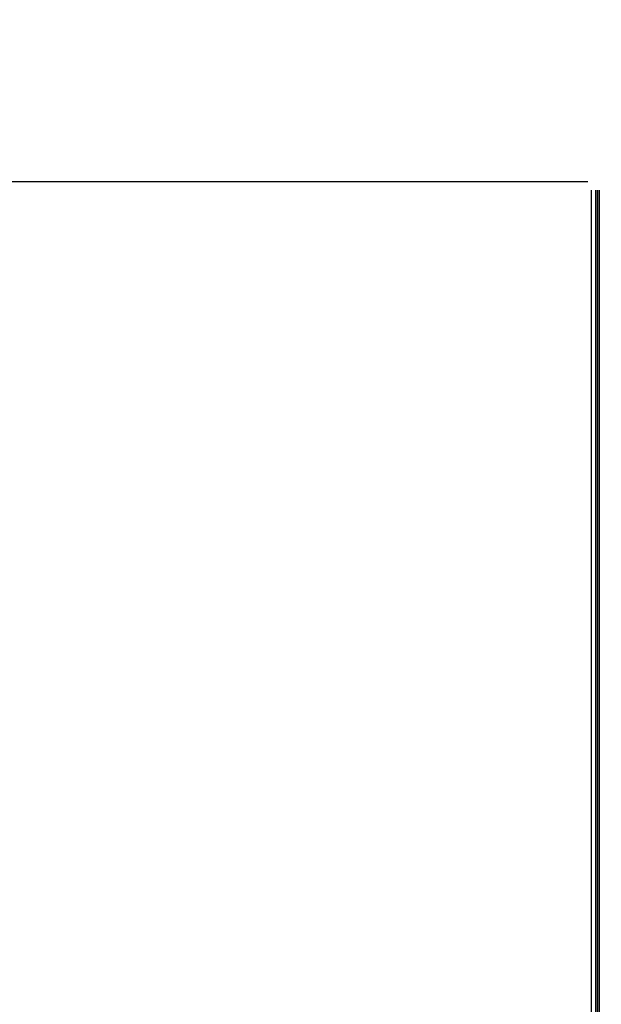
# Model space of a CAD drawing. Header units: millimetres. Extents: x 154 to 631, y -21 to 485.
# Tile 24 of 29: x 514 to 580, y 344 to 456. Entities that reach past the tile are written whole.
import ezdxf

# ---------------------------------------------------------------- set-up
doc = ezdxf.new("R2010")
doc.units = ezdxf.units.MM
doc.header["$MEASUREMENT"] = 0
doc.layers.add('Predefinito', color=5, linetype='Continuous')

# ---------------------------------------------------------------- blocks, each defined once
blk = doc.blocks.new('(#4355) Document')
at = {"layer": 'Predefinito', "extrusion": (0, 1, 0)}
for points in [[(-629.370786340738, 489.309550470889), (-234.912120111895, 468.636847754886)], [(-630.155827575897, 474.330071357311), (-235.697161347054, 453.657368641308)], [(-629.1588903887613, 493.3527660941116), (-234.7002241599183, 472.6800633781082)], [(-630.367723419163, 470.2868578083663), (-235.9090571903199, 449.6141550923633)], [(-628.9637363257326, 497.07652744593), (-234.5050700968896, 476.4038247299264)], [(-629.3707865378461, 489.3095467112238), (-234.9121203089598, 468.6368439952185)], [(-630.1558274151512, 474.3300744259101), (-235.6971611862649, 453.6573717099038)], [(-630.5628774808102, 466.5630964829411), (-236.1042112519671, 445.8903937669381)], [(-628.8355409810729, 499.5226403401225), (-234.37687475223, 478.8499376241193)], [(-630.6910729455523, 464.116981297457), (-236.2324067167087, 443.444278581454)], [(-628.795091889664, 500.294454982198), (-234.336425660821, 479.621752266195)], [(-628.9782677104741, 496.7992521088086), (-234.5196014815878, 476.1265493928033)], [(-236.089594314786, 446.1675011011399), (-630.548117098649, 466.8401962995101)], [(-236.2728560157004, 442.672459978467), (-630.7315222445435, 463.3451626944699)], [(-627.979638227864, 496.746915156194), (-235.518231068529, 476.1788843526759)], [(-235.5335599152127, 475.8863925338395), (-627.9949670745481, 496.4544233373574)], [(-235.570567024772, 475.180254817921), (-628.031974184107, 495.7482856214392)], [(-578.6472615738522, 465.1217178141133), (-237.0359737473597, 447.218628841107)], [(-237.0729808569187, 446.5124911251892), (-578.6842686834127, 464.4155800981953)], [(-237.0883097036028, 446.2199993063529), (-578.6995975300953, 464.123088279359)], [(-580.084558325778, 475.911107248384), (-580.0339117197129, 475.9081444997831), (-579.9833963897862, 475.9038041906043), (-579.9330406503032, 475.8981028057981), (-579.8828728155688, 475.8910568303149), (-579.8329211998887, 475.8826827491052), (-579.7832141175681, 475.8729970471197), (-579.7337798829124, 475.8620162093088), (-579.6846468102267, 475.849756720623), (-579.6358432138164, 475.8362350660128), (-579.5873974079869, 475.8214677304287), (-579.5393377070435, 475.8054711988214), (-579.4916924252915, 475.788261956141), (-579.4444898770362, 475.7698564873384), (-579.3977583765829, 475.750271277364), (-579.3515262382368, 475.7295228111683), (-579.3058217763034, 475.7076275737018), (-579.2606733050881, 475.6846020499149), (-579.2161091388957, 475.6604627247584), (-579.1721575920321, 475.6352260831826), (-579.1288469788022, 475.608908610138), (-579.0862056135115, 475.5815267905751), (-579.0442618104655, 475.5530971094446), (-579.0030438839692, 475.5236360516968), (-578.962580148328, 475.4931601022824), (-578.9228989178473, 475.4616857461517), (-578.8840285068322, 475.4292294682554), (-578.8459972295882, 475.3958077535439), (-578.8088334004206, 475.3614370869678), (-578.7725653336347, 475.3261339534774), (-578.7372213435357, 475.2899148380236), (-578.7028297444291, 475.2527962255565), (-578.6694188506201, 475.2147946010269), (-578.638991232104, 475.178359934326), (-578.6094617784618, 475.1411881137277), (-578.5808407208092, 475.1033045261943), (-578.5531382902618, 475.0647345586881), (-578.5263647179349, 475.0255035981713), (-578.5005302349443, 474.9856370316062), (-578.4756450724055, 474.9451602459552), (-578.4517194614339, 474.9040986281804), (-578.4287636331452, 474.8624775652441), (-578.406787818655, 474.8203224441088), (-578.3858022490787, 474.7776586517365), (-578.3658171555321, 474.7345115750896), (-578.3468427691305, 474.6909066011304), (-578.3288893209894, 474.6468691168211), (-578.3119670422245, 474.602424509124), (-578.2960861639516, 474.5575981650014), (-578.2812569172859, 474.5124154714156), (-578.267489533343, 474.4669018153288), (-578.2547942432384, 474.4210825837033), (-578.2431812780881, 474.3749831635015), (-578.2326608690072, 474.3286289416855), (-578.2232432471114, 474.2820453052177), (-578.2149386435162, 474.2352576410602), (-578.2077572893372, 474.1882913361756), (-578.20170941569, 474.141171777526), (-578.1968052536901, 474.0939243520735), (-578.193055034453, 474.0465744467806), (-578.1904689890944, 473.9991474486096), (-578.1890573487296, 473.9516687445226), (-578.1888303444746, 473.904163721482), (-578.1897982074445, 473.85665776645), (-578.191971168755, 473.809176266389)], [(-578.191971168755, 473.809176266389), (-578.6472615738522, 465.1217178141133)], [(-578.6995975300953, 464.123088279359), (-578.7217501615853, 464.1244959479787), (-578.744064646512, 464.126414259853), (-578.7665256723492, 464.1288552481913), (-578.7891171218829, 464.131830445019), (-578.811822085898, 464.1353508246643), (-578.8346228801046, 464.1394267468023), (-578.8575010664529, 464.144067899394), (-578.8804374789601, 464.1492832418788), (-578.903412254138, 464.1550809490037), (-578.9264048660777, 464.1614683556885), (-578.9493941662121, 464.1684519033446), (-578.9723584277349, 464.1760370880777), (-578.9952753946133, 464.1842284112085), (-579.0181223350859, 464.1930293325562), (-579.0408760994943, 464.2024422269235), (-579.0635131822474, 464.2124683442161), (-579.0860097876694, 464.2231077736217), (-579.1083418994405, 464.2343594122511), (-579.1304853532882, 464.2462209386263), (-579.1524159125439, 464.2586887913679), (-579.174109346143, 464.2717581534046), (-579.1955415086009, 464.2854229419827), (-579.2166884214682, 464.2996758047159), (-579.2375263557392, 464.3145081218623), (-579.2580319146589, 464.3299100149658), (-579.2781821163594, 464.345870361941), (-579.297954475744, 464.362376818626), (-579.3173270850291, 464.3794158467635), (-579.3362786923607, 464.3969727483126), (-579.3547887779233, 464.4150317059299), (-579.3728376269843, 464.4335758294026), (-579.3904063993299, 464.4525872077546), (-579.4074771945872, 464.4720469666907), (-579.424033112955, 464.4919353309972), (-579.4400583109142, 464.5122316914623), (-579.4555380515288, 464.5329146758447), (-579.4704587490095, 464.5539622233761), (-579.4848080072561, 464.5753516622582), (-579.4985746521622, 464.597059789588), (-579.5117487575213, 464.6190629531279), (-579.5243216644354, 464.6413371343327), (-579.5362859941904, 464.6638580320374), (-579.5476356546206, 464.6866011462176), (-579.5583658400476, 464.7095418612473), (-579.5684730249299, 464.7326555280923), (-579.5779549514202, 464.7559175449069), (-579.586810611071, 464.7793034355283), (-579.5950402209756, 464.8027889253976), (-579.6026451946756, 464.8263500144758), (-579.6096281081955, 464.8499630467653), (-579.6159926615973, 464.8736047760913), (-579.6217436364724, 464.8972524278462), (-579.6268868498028, 464.9208837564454), (-579.6314291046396, 464.9444770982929), (-579.6353781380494, 464.9680114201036), (-579.6387425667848, 464.9914663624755), (-579.6415318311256, 465.0148222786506), (-579.6437561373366, 465.0380602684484), (-579.6454263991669, 465.0611622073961), (-579.646554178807, 465.0841107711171), (-579.6471516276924, 465.1068894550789), (-579.647231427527, 465.1294825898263), (-579.6468067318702, 465.1518753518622), (-579.645891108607, 465.1740537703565)], [(-578.8981088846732, 473.8461833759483), (-578.8967041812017, 473.8768776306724), (-578.8960785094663, 473.9075876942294), (-578.8962252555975, 473.9382971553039), (-578.8971378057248, 473.9689896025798), (-578.8988095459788, 473.999648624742), (-578.901233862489, 474.0302578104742), (-578.9044041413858, 474.0608007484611), (-578.9083137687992, 474.0912610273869), (-578.9129561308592, 474.1216222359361), (-578.9183246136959, 474.1518679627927), (-578.924412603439, 474.1819817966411), (-578.9312134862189, 474.2119473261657), (-578.9387206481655, 474.2417481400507), (-578.946927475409, 474.2713678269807), (-578.9558273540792, 474.3007899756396), (-578.9654136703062, 474.329998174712), (-578.9756798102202, 474.3589760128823), (-578.9866191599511, 474.3877070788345), (-578.9982251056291, 474.4161749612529), (-579.0104910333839, 474.4443632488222), (-579.0234103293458, 474.4722555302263), (-579.0369763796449, 474.4998353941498), (-579.0511825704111, 474.5270864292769), (-579.0660222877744, 474.553992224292), (-579.0814889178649, 474.5805363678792), (-579.0975758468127, 474.606702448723), (-579.1142764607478, 474.6324740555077), (-579.1315841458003, 474.6578347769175), (-579.1494922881, 474.6827682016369), (-579.167994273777, 474.70725791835), (-579.1870834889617, 474.7312875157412), (-579.2067533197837, 474.7548405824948), (-579.2283516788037, 474.7794066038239), (-579.2505840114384, 474.8034018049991), (-579.2734320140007, 474.8268155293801), (-579.2968773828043, 474.8496371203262), (-579.3209018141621, 474.8718559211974), (-579.345487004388, 474.8934612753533), (-579.3706146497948, 474.9144425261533), (-579.3962664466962, 474.9347890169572), (-579.4224240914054, 474.9544900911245), (-579.4490692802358, 474.9735350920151), (-579.4761837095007, 474.9919133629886), (-579.5037490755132, 475.0096142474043), (-579.531747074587, 475.0266270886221), (-579.5601594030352, 475.0429412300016), (-579.5889677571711, 475.0585460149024), (-579.6181538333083, 475.0734307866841), (-579.6476993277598, 475.0875848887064), (-579.6775859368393, 475.1009976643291), (-579.7077953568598, 475.1136584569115), (-579.7383092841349, 475.1255566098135), (-579.7691094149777, 475.1366814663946), (-579.8001774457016, 475.1470223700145), (-579.8314950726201, 475.1565686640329), (-579.8630439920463, 475.1653096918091), (-579.8948059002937, 475.1732347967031), (-579.9267624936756, 475.1803333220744), (-579.9588954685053, 475.1865946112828), (-579.9911865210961, 475.1920080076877), (-580.0236173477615, 475.1965628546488), (-580.0561696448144, 475.2002484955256), (-580.0888251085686, 475.203054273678), (-580.1215654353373, 475.2049695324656)], [(-578.8981088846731, 473.8461833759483), (-579.3533992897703, 465.1587249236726)], [(-580.136894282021, 474.912477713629), (-580.1115709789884, 474.9109963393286), (-580.0863133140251, 474.9088261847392), (-580.0611354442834, 474.905975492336), (-580.0360515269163, 474.9024525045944), (-580.0110757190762, 474.8982654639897), (-579.986222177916, 474.8934226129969), (-579.961505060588, 474.8879321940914), (-579.9369385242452, 474.8818024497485), (-579.9125367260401, 474.8750416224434), (-579.8883138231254, 474.8676579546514), (-579.8642839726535, 474.8596596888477), (-579.8404613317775, 474.8510550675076), (-579.8168600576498, 474.8418523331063), (-579.7934943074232, 474.8320597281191), (-579.7703782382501, 474.8216854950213), (-579.7475260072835, 474.810737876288), (-579.7249517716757, 474.7992251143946), (-579.7026696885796, 474.7871554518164), (-579.6806939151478, 474.7745371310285), (-579.6590386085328, 474.7613783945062), (-579.6377179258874, 474.7476874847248), (-579.6167460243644, 474.7334726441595), (-579.5961370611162, 474.7187421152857), (-579.5759051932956, 474.7035041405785), (-579.5560645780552, 474.6877669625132), (-579.5366293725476, 474.671538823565), (-579.5176137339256, 474.6548279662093), (-579.4990318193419, 474.6376426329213), (-579.4808977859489, 474.6199910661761), (-579.4632257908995, 474.6018815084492), (-579.4460299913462, 474.5833222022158), (-579.4293245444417, 474.5643213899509), (-579.4141107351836, 474.5461040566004), (-579.3993460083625, 474.5275181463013), (-579.3850354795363, 474.5085763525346), (-579.3711842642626, 474.4892913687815), (-579.3577974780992, 474.4696758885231), (-579.3448802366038, 474.4497426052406), (-579.3324376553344, 474.4295042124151), (-579.3204748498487, 474.4089734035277), (-579.3089969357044, 474.3881628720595), (-579.2980090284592, 474.3670853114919), (-579.2875162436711, 474.3457534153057), (-579.2775236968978, 474.3241798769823), (-579.268036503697, 474.3023773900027), (-579.2590597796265, 474.2803586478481), (-579.2505986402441, 474.2581363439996), (-579.2426582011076, 474.2357231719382), (-579.2352435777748, 474.2131318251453), (-579.2283598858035, 474.1903749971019), (-579.2220122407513, 474.1674653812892), (-579.216205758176, 474.1444156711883), (-579.2109455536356, 474.1212385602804), (-579.2062367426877, 474.0979467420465), (-579.2020844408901, 474.0745529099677), (-579.1984937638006, 474.0510697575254), (-579.1954698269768, 474.0275099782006), (-579.1930177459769, 474.0038862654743), (-579.1911426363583, 473.9802113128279), (-579.189849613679, 473.9564978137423), (-579.1891437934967, 473.9327584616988), (-579.1890302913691, 473.9090059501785), (-579.1895142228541, 473.8852529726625), (-579.1906007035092, 473.861512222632)], [(-579.645891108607, 465.1740537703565), (-579.1906007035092, 473.861512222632)]]:
    blk.add_lwpolyline(points, dxfattribs=at)
at = {"layer": 'Predefinito'}
for points in [[(235.764307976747, 438.006997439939), (578.3138569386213, 438.006997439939)], [(578.6995975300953, 437.0067174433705), (578.6995975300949, 23.89108562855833)], [(579.1906007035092, 437.0067174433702), (579.1906007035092, 23.8910856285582)], [(579.3904063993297, 437.0067174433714), (579.3904063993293, 23.89108562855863)], [(579.4182459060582, 437.00671744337), (579.4182459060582, 23.89108562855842)], [(579.4460854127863, 437.0067174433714), (579.4460854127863, 23.8910856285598)], [(579.645891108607, 23.89108562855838), (579.645891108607, 437.0067174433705)]]:
    blk.add_lwpolyline(points, dxfattribs=at)
at = {"layer": 'Predefinito', "extrusion": (-0.05233595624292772, 0, 0.9986295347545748)}
blk.add_lwpolyline([(-438.0069974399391, 602.1968354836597), (-438.0067510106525, 602.2190314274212), (-438.0060029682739, 602.2414157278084), (-438.0047404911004, 602.2639737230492), (-438.0029512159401, 602.2866899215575), (-438.0006232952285, 602.3095480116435), (-437.9977454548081, 602.3325308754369), (-437.9943070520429, 602.3556206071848), (-437.9902981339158, 602.3787985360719), (-437.9857094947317, 602.4020452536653), (-437.9805327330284, 602.4253406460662), (-437.9747603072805, 602.4486639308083), (-437.9683855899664, 602.4719936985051), (-437.9614029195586, 602.4953079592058), (-437.9538076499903, 602.5185841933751), (-437.945596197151, 602.5417994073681), (-437.9367660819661, 602.5649301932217), (-437.9273159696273, 602.5879527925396), (-437.9172457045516, 602.6108431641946), (-437.9065563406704, 602.6335770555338), (-437.8952501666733, 602.6561300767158), (-437.8833307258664, 602.678477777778), (-437.8708028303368, 602.7005957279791), (-437.8576725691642, 602.7224595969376), (-437.8439473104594, 602.744045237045), (-437.8296356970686, 602.7653287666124), (-437.8147476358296, 602.7862866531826), (-437.7992942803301, 602.8068957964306), (-437.783288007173, 602.827133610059), (-437.7667423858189, 602.8469781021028), (-437.7496721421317, 602.866407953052), (-437.7320931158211, 602.8854025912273), (-437.7140222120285, 602.9039422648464), (-437.6954773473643, 602.9220081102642), (-437.6764773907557, 602.9395822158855), (-437.6570420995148, 602.956647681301), (-437.6371920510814, 602.9731886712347), (-437.6169485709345, 602.9891904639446), (-437.5963336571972, 603.0046394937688), (-437.5753699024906, 603.0195233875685), (-437.5540804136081, 603.0338309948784), (-437.5324887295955, 603.0475524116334), (-437.5106187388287, 603.0606789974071), (-437.4884945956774, 603.0732033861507), (-437.4661406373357, 603.0851194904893), (-437.4435813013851, 603.0964224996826), (-437.4208410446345, 603.1071088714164), (-437.3979442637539, 603.1171763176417), (-437.3749152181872, 603.126623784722), (-437.351777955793, 603.135451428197), (-437.3285562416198, 603.1436605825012), (-437.3052734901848, 603.1512537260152), (-437.2819527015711, 603.1582344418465), (-437.2586164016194, 603.1646073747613), (-437.2352865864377, 603.1703781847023), (-437.2119846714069, 603.1755534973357), (-437.1887314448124, 603.1801408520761), (-437.1655470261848, 603.1841486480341), (-437.1424508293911, 603.1875860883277), (-437.119461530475, 603.1904631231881), (-437.0965970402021, 603.1927903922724), (-437.0738744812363, 603.194579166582), (-437.0513101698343, 603.1958412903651), (-437.0289196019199, 603.196589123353), (-437.0067174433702, 603.1968354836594)], dxfattribs=at)
at = {"layer": 'Predefinito', "extrusion": (-0.05233595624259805, 0, 0.9986295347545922)}
blk.add_lwpolyline([(-438.006997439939, 602.1968354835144), (-438.0067510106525, 602.2190314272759), (-438.0060029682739, 602.2414157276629), (-438.0047404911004, 602.2639737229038), (-438.0029512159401, 602.2866899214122), (-438.0006232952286, 602.3095480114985), (-437.9977454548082, 602.3325308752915), (-437.9943070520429, 602.3556206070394), (-437.9902981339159, 602.3787985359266), (-437.9857094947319, 602.4020452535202), (-437.9805327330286, 602.425340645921), (-437.9747603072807, 602.4486639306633), (-437.9683855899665, 602.47199369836), (-437.9614029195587, 602.4953079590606), (-437.9538076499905, 602.5185841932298), (-437.9455961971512, 602.5417994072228), (-437.9367660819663, 602.5649301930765), (-437.9273159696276, 602.5879527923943), (-437.9172457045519, 602.6108431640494), (-437.9065563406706, 602.6335770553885), (-437.8952501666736, 602.6561300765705), (-437.8833307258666, 602.6784777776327), (-437.870802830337, 602.7005957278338), (-437.8576725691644, 602.7224595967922), (-437.8439473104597, 602.7440452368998), (-437.8296356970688, 602.7653287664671), (-437.8147476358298, 602.7862866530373), (-437.7992942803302, 602.8068957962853), (-437.7832880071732, 602.8271336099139), (-437.7667423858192, 602.8469781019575), (-437.7496721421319, 602.8664079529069), (-437.7320931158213, 602.885402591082), (-437.7140222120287, 602.9039422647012), (-437.6954773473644, 602.9220081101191), (-437.6764773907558, 602.9395822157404), (-437.6570420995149, 602.9566476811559), (-437.6371920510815, 602.9731886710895), (-437.6169485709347, 602.9891904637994), (-437.5963336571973, 603.0046394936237), (-437.5753699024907, 603.0195233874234), (-437.5540804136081, 603.0338309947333), (-437.5324887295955, 603.0475524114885), (-437.5106187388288, 603.0606789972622), (-437.4884945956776, 603.073203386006), (-437.4661406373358, 603.0851194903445), (-437.4435813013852, 603.0964224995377), (-437.4208410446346, 603.1071088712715), (-437.397944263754, 603.1171763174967), (-437.3749152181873, 603.1266237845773), (-437.351777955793, 603.1354514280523), (-437.3285562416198, 603.1436605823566), (-437.3052734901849, 603.1512537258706), (-437.2819527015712, 603.1582344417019), (-437.2586164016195, 603.1646073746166), (-437.2352865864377, 603.1703781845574), (-437.2119846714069, 603.1755534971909), (-437.1887314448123, 603.1801408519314), (-437.1655470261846, 603.1841486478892), (-437.1424508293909, 603.1875860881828), (-437.1194615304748, 603.1904631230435), (-437.0965970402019, 603.1927903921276), (-437.0738744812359, 603.1945791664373), (-437.051310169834, 603.1958412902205), (-437.0289196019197, 603.1965891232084), (-437.00671744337, 603.1968354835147)], dxfattribs=at)
at = {"layer": 'Predefinito', "extrusion": (-0.05233595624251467, 0, 0.9986295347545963)}
blk.add_lwpolyline([(-437.0067174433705, 603.1968354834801), (-437.0289196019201, 603.1965891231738), (-437.0513101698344, 603.1958412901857), (-437.0738744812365, 603.1945791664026), (-437.0965970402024, 603.192790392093), (-437.1194615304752, 603.1904631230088), (-437.1424508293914, 603.1875860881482), (-437.1655470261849, 603.1841486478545), (-437.1887314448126, 603.1801408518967), (-437.2119846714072, 603.1755534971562), (-437.2352865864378, 603.1703781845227), (-437.2586164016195, 603.1646073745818), (-437.2819527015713, 603.1582344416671), (-437.305273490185, 603.1512537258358), (-437.3285562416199, 603.1436605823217), (-437.351777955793, 603.1354514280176), (-437.3749152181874, 603.1266237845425), (-437.397944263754, 603.1171763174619), (-437.4208410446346, 603.1071088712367), (-437.4435813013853, 603.0964224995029), (-437.4661406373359, 603.0851194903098), (-437.4884945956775, 603.073203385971), (-437.5106187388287, 603.0606789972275), (-437.5324887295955, 603.0475524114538), (-437.5540804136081, 603.0338309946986), (-437.5753699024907, 603.0195233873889), (-437.5963336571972, 603.004639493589), (-437.6169485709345, 602.9891904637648), (-437.6371920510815, 602.9731886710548), (-437.6570420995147, 602.9566476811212), (-437.6764773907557, 602.9395822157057), (-437.6954773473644, 602.9220081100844), (-437.7140222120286, 602.9039422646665), (-437.7320931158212, 602.8854025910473), (-437.7496721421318, 602.8664079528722), (-437.766742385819, 602.8469781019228), (-437.7832880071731, 602.8271336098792), (-437.79929428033, 602.8068957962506), (-437.8147476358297, 602.7862866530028), (-437.8296356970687, 602.7653287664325), (-437.8439473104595, 602.7440452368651), (-437.8576725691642, 602.7224595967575), (-437.8708028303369, 602.700595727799), (-437.8833307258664, 602.6784777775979), (-437.8952501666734, 602.6561300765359), (-437.9065563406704, 602.6335770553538), (-437.9172457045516, 602.6108431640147), (-437.9273159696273, 602.5879527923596), (-437.9367660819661, 602.5649301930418), (-437.9455961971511, 602.5417994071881), (-437.9538076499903, 602.5185841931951), (-437.9614029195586, 602.495307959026), (-437.9683855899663, 602.4719936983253), (-437.9747603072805, 602.4486639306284), (-437.9805327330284, 602.4253406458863), (-437.9857094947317, 602.4020452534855), (-437.9902981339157, 602.378798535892), (-437.9943070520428, 602.3556206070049), (-437.9977454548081, 602.3325308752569), (-438.0006232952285, 602.3095480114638), (-438.0029512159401, 602.2866899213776), (-438.0047404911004, 602.2639737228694), (-438.0060029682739, 602.2414157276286), (-438.0067510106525, 602.2190314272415), (-438.006997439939, 602.19683548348)], dxfattribs=at)
at = {"layer": 'Predefinito', "extrusion": (0.9986295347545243, 0, 0.05233595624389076)}
blk.add_lwpolyline([(438.006997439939, 434.2002269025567), (438.0067510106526, 434.1780309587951), (438.006002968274, 434.155646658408), (438.0047404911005, 434.1330886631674), (438.0029512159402, 434.110372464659), (438.0006232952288, 434.0875143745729), (437.9977454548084, 434.0645315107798), (437.9943070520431, 434.0414417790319), (437.9902981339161, 434.0182638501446), (437.9857094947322, 433.9950171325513), (437.980532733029, 433.9717217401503), (437.9747603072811, 433.9483984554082), (437.9683855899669, 433.9250686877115), (437.9614029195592, 433.9017544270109), (437.953807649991, 433.8784781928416), (437.9455961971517, 433.8552629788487), (437.9367660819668, 433.832132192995), (437.927315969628, 433.8091095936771), (437.9172457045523, 433.786219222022), (437.9065563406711, 433.763485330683), (437.8952501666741, 433.7409323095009), (437.8833307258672, 433.7185846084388), (437.8708028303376, 433.6964666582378), (437.8576725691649, 433.6746027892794), (437.8439473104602, 433.6530171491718), (437.8296356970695, 433.6317336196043), (437.8147476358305, 433.6107757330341), (437.7992942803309, 433.5901665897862), (437.783288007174, 433.5699287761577), (437.76674238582, 433.5500842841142), (437.7496721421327, 433.5306544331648), (437.7320931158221, 433.5116597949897), (437.7140222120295, 433.4931201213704), (437.6954773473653, 433.4750542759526), (437.6764773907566, 433.4574801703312), (437.6570420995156, 433.4404147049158), (437.6371920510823, 433.4238737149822), (437.6169485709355, 433.4078719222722), (437.5963336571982, 433.392422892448), (437.5753699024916, 433.3775389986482), (437.554080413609, 433.3632313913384), (437.5324887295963, 433.3495099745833), (437.5106187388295, 433.3363833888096), (437.4884945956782, 433.3238590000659), (437.4661406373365, 433.3119428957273), (437.443581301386, 433.3006398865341), (437.4208410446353, 433.2899535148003), (437.3979442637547, 433.2798860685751), (437.3749152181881, 433.2704386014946), (437.3517779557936, 433.2616109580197), (437.3285562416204, 433.2534018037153), (437.3052734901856, 433.2458086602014), (437.2819527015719, 433.23882794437), (437.2586164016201, 433.2324550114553), (437.2352865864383, 433.2266842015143), (437.2119846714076, 433.221508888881), (437.188731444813, 433.2169215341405), (437.1655470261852, 433.2129137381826), (437.1424508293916, 433.2094762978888), (437.1194615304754, 433.2065992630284), (437.0965970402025, 433.2042719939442), (437.0738744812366, 433.2024832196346), (437.0513101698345, 433.2012210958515), (437.0289196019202, 433.2004732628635), (437.0067174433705, 433.2002269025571)], dxfattribs=at)
at = {"layer": 'Predefinito', "extrusion": (0.6691306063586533, 0, 0.7431448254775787)}
blk.add_lwpolyline([(437.0067174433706, -119.7915411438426), (437.0309236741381, -119.7912482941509), (437.0552264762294, -119.7903645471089), (437.0796047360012, -119.7888828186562), (437.1040368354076, -119.7867970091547), (437.1285007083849, -119.7841020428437), (437.1529739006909, -119.7807939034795), (437.1774336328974, -119.7768696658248), (437.2018568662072, -119.7723275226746), (437.2262203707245, -119.7671668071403), (437.2505007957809, -119.7613880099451), (437.2746747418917, -119.754992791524), (437.2987188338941, -119.7479839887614), (437.3226097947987, -119.7403656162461), (437.3463245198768, -119.7321428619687), (437.3698401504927, -119.7233220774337), (437.3931341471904, -119.7139107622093), (437.4161843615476, -119.7039175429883), (437.4389691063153, -119.6933521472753), (437.4614672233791, -119.6822253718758), (437.4836581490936, -119.6705490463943), (437.5055219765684, -119.658335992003), (437.5270395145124, -119.6455999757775), (437.5481923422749, -119.6323556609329), (437.5689628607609, -119.6186185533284), (437.5893343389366, -119.604404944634), (437.6092909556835, -119.5897318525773), (437.6288178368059, -119.5746169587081), (437.6479010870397, -119.5590785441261), (437.6665278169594, -119.5431354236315), (437.6846861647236, -119.526806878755), (437.7023653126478, -119.5101125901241), (437.7195554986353, -119.4930725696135), (437.7359911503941, -119.4759807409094), (437.7520879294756, -119.4584248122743), (437.7678271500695, -119.4404142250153), (437.7831904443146, -119.4219593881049), (437.7981598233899, -119.4030716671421), (437.8127177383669, -119.3837633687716), (437.8268471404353, -119.3640477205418), (437.8405315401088, -119.343938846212), (437.8537550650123, -119.323451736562), (437.8665025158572, -119.3026022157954), (437.8787594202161, -119.2814069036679), (437.8905120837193, -119.2598831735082), (437.9017476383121, -119.2380491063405), (437.9124540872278, -119.2159234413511), (437.9226203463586, -119.1935255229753), (437.932236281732, -119.1708752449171), (437.9412927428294, -119.1479929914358), (437.9497815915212, -119.1248995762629), (437.9576957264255, -119.101616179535), (437.9650291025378, -119.0781642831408), (437.9717767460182, -119.0545656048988), (437.9779347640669, -119.0308420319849), (437.9835003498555, -119.0070155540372), (437.9884717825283, -118.9831081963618), (437.9928484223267, -118.959141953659), (437.9966307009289, -118.9351387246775), (437.999820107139, -118.9111202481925), (438.0024191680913, -118.8871080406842), (438.0044314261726, -118.8631233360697), (438.0058614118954, -118.8391870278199), (438.0067146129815, -118.815319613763), (438.006997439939, -118.7915411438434)], dxfattribs=at)
at = {"layer": 'Predefinito', "extrusion": (0.6502872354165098, 0, 0.7596884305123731)}
blk.add_lwpolyline([(437.00671744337, -131.5826335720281), (437.0289196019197, -131.582387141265), (437.051310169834, -131.5816390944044), (437.073874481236, -131.5803766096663), (437.096597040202, -131.5785873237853), (437.119461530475, -131.5762593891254), (437.1424508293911, -131.5733815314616), (437.1655470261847, -131.5699431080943), (437.1887314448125, -131.5659341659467), (437.211984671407, -131.5613454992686), (437.2352865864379, -131.5561687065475), (437.2586164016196, -131.5503962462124), (437.2819527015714, -131.5440214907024), (437.305273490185, -131.5370387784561), (437.3285562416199, -131.5294434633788), (437.3517779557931, -131.5212319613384), (437.3749152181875, -131.5124017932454), (437.3979442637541, -131.5029516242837), (437.4208410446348, -131.4928812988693), (437.4435813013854, -131.4821918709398), (437.4661406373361, -131.4708856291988), (437.4884945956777, -131.4589661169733), (437.5106187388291, -131.4464381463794), (437.5324887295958, -131.4333078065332), (437.5540804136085, -131.4195824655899), (437.575369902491, -131.4052707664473), (437.5963336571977, -131.3903826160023), (437.6169485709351, -131.3749291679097), (437.6371920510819, -131.3589227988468), (437.6570420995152, -131.3423770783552), (437.6764773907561, -131.3253067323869), (437.6954773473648, -131.3077276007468), (437.714022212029, -131.2896565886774), (437.7320931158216, -131.2711116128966), (437.7496721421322, -131.2521115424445), (437.7667423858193, -131.2326761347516), (437.7832880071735, -131.2128259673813), (437.7992942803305, -131.1925823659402), (437.81474763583, -131.1719673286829), (437.829635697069, -131.1510034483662), (437.8439473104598, -131.1297138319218), (437.8576725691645, -131.1081220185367), (437.8708028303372, -131.0862518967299), (437.8833307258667, -131.0641276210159), (437.8952501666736, -131.0417735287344), (437.9065563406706, -131.0192140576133), (437.9172457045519, -130.9964736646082), (437.9273159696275, -130.9735767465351), (437.9367660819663, -130.9505475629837), (437.9455961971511, -130.9274101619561), (437.9538076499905, -130.9041883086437), (437.9614029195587, -130.8809054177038), (437.9683855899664, -130.8575844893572), (437.9747603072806, -130.8342480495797), (437.9805327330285, -130.8109180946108), (437.9857094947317, -130.7876160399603), (437.9902981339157, -130.7643626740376), (437.9943070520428, -130.741178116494), (437.997745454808, -130.7180817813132), (438.0006232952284, -130.6950923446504), (438.0029512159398, -130.6722277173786), (438.0047404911, -130.6495050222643), (438.0060029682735, -130.626940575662), (438.0067510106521, -130.6045498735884), (438.0069974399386, -130.5823475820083)], dxfattribs=at)
at = {"layer": 'Predefinito', "extrusion": (-0.5296665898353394, 0.7014316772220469, 0.4769139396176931)}
blk.add_lwpolyline([(-726.1247925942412, 408.8452476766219), (-726.1255032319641, 408.8272640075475), (-726.1258913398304, 408.8091708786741), (-726.1259513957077, 408.7909762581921), (-726.1256781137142, 408.7726883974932), (-726.1250664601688, 408.7543158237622), (-726.124111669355, 408.7358673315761), (-726.122809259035, 408.7173519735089), (-726.1211550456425, 408.6987790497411), (-726.1191451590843, 408.6801580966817), (-726.1167760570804, 408.6614988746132), (-726.1140445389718, 408.6428113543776), (-726.1109477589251, 408.6241057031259), (-726.1074832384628, 408.6053922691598), (-726.1036488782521, 408.586681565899), (-726.0994429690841, 408.5679842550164), (-726.0948642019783, 408.5493111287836), (-726.089911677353, 408.5306730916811), (-726.0845849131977, 408.5120811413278), (-726.0788838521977, 408.4935463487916), (-726.072808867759, 408.4750798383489), (-726.0663607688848, 408.4566927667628), (-726.0595408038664, 408.4383963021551), (-726.0523506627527, 408.4202016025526), (-726.0447924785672, 408.402119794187), (-726.0368688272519, 408.3841619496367), (-726.028582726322, 408.3663390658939), (-726.0199376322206, 408.3486620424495), (-726.01093743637, 408.3311416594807), (-726.0015864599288, 408.3137885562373), (-725.9918894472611, 408.2966132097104), (-725.9818515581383, 408.2796259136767), (-725.971478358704, 408.2628367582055), (-725.9607758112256, 408.2462556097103), (-725.9497502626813, 408.229892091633), (-725.9384084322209, 408.2137555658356), (-725.9267573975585, 408.1978551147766), (-725.914804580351, 408.1821995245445), (-725.9025577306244, 408.1667972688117), (-725.8900249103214, 408.151656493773), (-725.8772144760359, 408.1367850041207), (-725.8641350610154, 408.1221902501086), (-725.8507955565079, 408.107879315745), (-725.8372050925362, 408.0938589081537), (-725.823373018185, 408.0801353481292), (-725.809308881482, 408.066714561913), (-725.7950224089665, 408.0536020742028), (-725.7805234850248, 408.0408030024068), (-725.765822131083, 408.0283220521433), (-725.7509284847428, 408.0161635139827), (-725.7358527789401, 408.0043312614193), (-725.7206053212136, 407.9928287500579), (-725.7051964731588, 407.9816590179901), (-725.6896366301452, 407.9708246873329), (-725.6739362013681, 407.9603279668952), (-725.658105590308, 407.9501706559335), (-725.6421551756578, 407.9403541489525), (-725.6260952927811, 407.9308794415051), (-725.6099362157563, 407.9217471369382), (-725.5936881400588, 407.9129574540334), (-725.5773611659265, 407.9045102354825), (-725.5609652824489, 407.8964049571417), (-725.5445103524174, 407.8886407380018), (-725.5280060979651, 407.881216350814), (-725.5114620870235, 407.8741302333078)], dxfattribs=at)

msp = doc.modelspace()

# ---------------------------------------------------------------- block references
at = {"layer": 'Predefinito'}
msp.add_blockref('(#4355) Document', (0, 0), dxfattribs=at)

doc.saveas('drawing.dxf')
